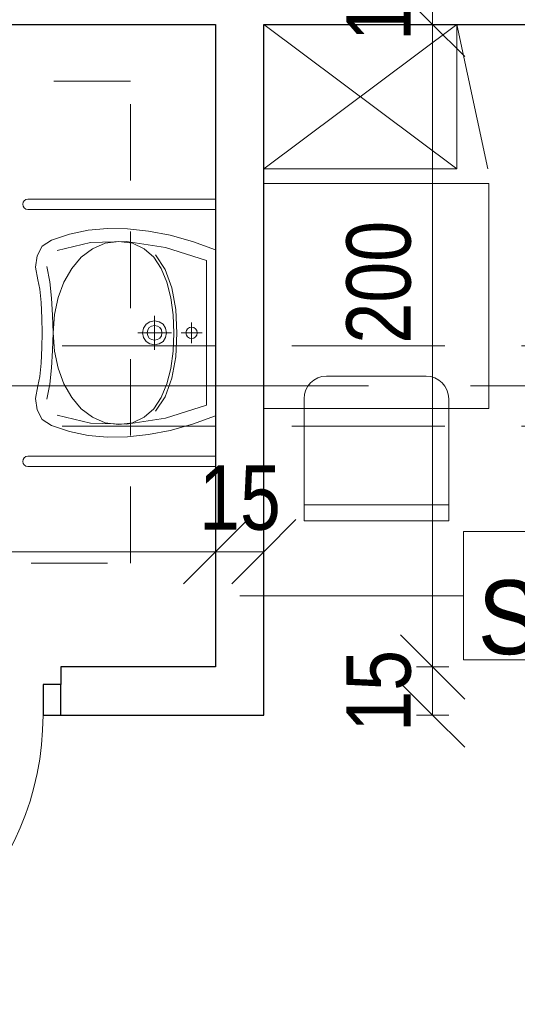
# Model space of a CAD drawing. Header units: centimetres. Extents: x -1631 to 1829, y -257 to 3158.
# Tile 72 of 129: x 789 to 944, y 696 to 1002. Entities that reach past the tile are written whole.
import ezdxf

# ---------------------------------------------------------------- set-up
doc = ezdxf.new("R2010")
doc.units = ezdxf.units.CM
for name, pattern in [('Oś', [222.25, 127, -31.75, 31.75, -31.75]), ('Ponad', [39.688, 23.813, -15.875]), ('Ukryte', [71.438, 47.625, -23.813])]:
    doc.linetypes.add(name, pattern=pattern)
for name, color, linetype, lineweight in [('A-ANNO-DIMS', 211, 'Continuous', 13), ('A-ANNO-DIMS-100', 211, 'Continuous', 13), ('A-DETL-GENF', 92, 'Continuous', 9), ('A-DETL-HDLN', 90, 'Ukryte', 9), ('A-DETL-MEDM', 33, 'Continuous', 13), ('A-DOOR', 31, 'Continuous', 13), ('A-FLOR-OVHD', 1, 'Ponad', 9), ('A-WALL', 113, 'Continuous', 13), ('A-WALL-IDEN', 211, 'Continuous', 13), ('I-FURN', 30, 'Continuous', 9), ('P-SANR-FIXT', 6, 'Continuous', 9), ('S-GRID', 1, 'Continuous', 13)]:
    doc.layers.add(name, color=color, linetype=linetype, lineweight=lineweight)
doc.styles.add('Arial Narrow_5', font='ARIALN.TTF', dxfattribs={"height": 20})
doc.styles.add('Arial_12', font='arial.ttf', dxfattribs={"width": 0.9, "height": 23})
doc.dimstyles.new('Diagonal_1_100__0__wewnętrzne', dxfattribs={"dimscale": 30.48, "dimtxt": 20.468619, "dimasz": 0.656168, "dimexe": 0.164042, "dimexo": 0.0625, "dimgap": 0.032808, "dimtad": 1, "dimdec": 0, "dimdsep": 46, "dimtxsty": 'Arial Narrow_5', "dimblk1": 'OBLIQUE', "dimblk2": 'OBLIQUE', "dimsah": 1, "dimcen": 0.09, "dimazin": 0, "dimtfac": 1, "dimtdec": 4, "dimtix": 1, "dimtmove": 0, "dimatfit": 3, "dimfxl": 0.164042, "dimfxlon": 1, "dimtvp": 1, "dimtolj": 1, "dimtzin": 0, "dimarcsym": 2})
doc.dimstyles.new('Diagonal_1_100__0__wewnętrzne_2', dxfattribs={"dimscale": 30.48, "dimtxt": 20.468619, "dimasz": 0.656168, "dimexe": 0.164042, "dimexo": 0.0625, "dimgap": 0.032808, "dimtad": 1, "dimdec": 0, "dimdsep": 46, "dimtxsty": 'Arial Narrow_5', "dimblk1": 'OBLIQUE', "dimblk2": 'OBLIQUE', "dimsah": 1, "dimcen": 0.09, "dimazin": 0, "dimtfac": 1, "dimtdec": 4, "dimtix": 1, "dimtmove": 2, "dimatfit": 3, "dimfxl": 0.164042, "dimfxlon": 1, "dimtvp": 1, "dimtolj": 1, "dimtzin": 0, "dimarcsym": 2})

# ---------------------------------------------------------------- blocks, each defined once
blk = doc.blocks.new('Blat - Blat-V2-6_piętro IV __13_80 m_ - stan projektowany')
at = {"layer": 'I-FURN'}
for p, q in [((0, 0), (70, 0)), ((70, 0), (70, -70)), ((70, -70), (0, -70))]:
    blk.add_line(p, q, dxfattribs=at)
blk = doc.blocks.new('DRZWI 1S - automatyczna etykieta - Drzwi 90 _łazienkowe_-2364279-6_piętro IV __13_80 m_ - stan projektowany')
at = {"layer": 'A-DETL-GENF'}
for p, q in [((-50.5, 7.5), (-50.5, -2)), ((-45, 7.5), (-50.5, 7.5)), ((-45, -2), (-45, 7.5)), ((50.5, 7.5), (45, 7.5)), ((45, 7.5), (45, -2)), ((50.5, -2), (50.5, 7.5)), ((-50.5, -2), (-45, -2)), ((45, -2), (50.5, -2))]:
    blk.add_line(p, q, dxfattribs=at)
at = {"layer": 'A-DETL-MEDM', "lineweight": 25}
for p, q in [((-45, 7.5), (-50.5, 7.5)), ((-50.5, 7.5), (-50.5, -2)), ((-45, -2), (-45, 7.5)), ((45, -2), (45, 7.5)), ((45, 7.5), (50.5, 7.5)), ((50.5, 7.5), (50.5, -2)), ((-50.5, -2), (-45, -2)), ((50.5, -2), (45, -2))]:
    blk.add_line(p, q, dxfattribs=at)
at = {"layer": 'A-DOOR'}
blk.add_line((45, 7.5), (45, 97.5), dxfattribs=at)
blk.add_arc((45, 7.5), 90, 90, 180, dxfattribs=at)
blk = doc.blocks.new('umywalka dla N_65x56 koło - Type 1-2359174-6_piętro IV __13_80 m_ - stan projektowany')
at = {"layer": 'P-SANR-FIXT'}
for p, q in [((-29.1, 65.9), (-29.1, 7.5)), ((-25.9, 65.9), (-25.9, 7.5)), ((50.9, 65.9), (50.9, 7.5)), ((54.1, 7.5), (54.1, 65.9)), ((-14.43, 61.47), (-16.38, 58.62)), ((-11.49, 63.08), (-14.43, 61.47)), ((-7.9, 63.51), (-11.49, 63.08)), ((-3.96, 62.78), (-7.9, 63.51)), ((-1.14, 62.22), (-3.96, 62.78)), ((3.08, 61.79), (-1.14, 62.22)), ((7.9, 61.54), (3.08, 61.79)), ((12.5, 61.51), (7.9, 61.54)), ((17.1, 61.54), (12.5, 61.51)), ((21.92, 61.79), (17.1, 61.54)), ((26.14, 62.22), (21.92, 61.79)), ((28.96, 62.78), (26.14, 62.22)), ((32.9, 63.51), (28.96, 62.78)), ((36.49, 63.08), (32.9, 63.51)), ((39.43, 61.47), (36.49, 63.08)), ((41.38, 58.62), (39.43, 61.47)), ((-16.38, 58.62), (-18.22, 53.01)), ((-8.14, 60.01), (-3.44, 59.13)), ((-3.44, 59.13), (1.64, 58.58)), ((1.64, 58.58), (6.99, 58.24)), ((6.99, 58.24), (12.48, 58.02)), ((12.48, 58.02), (17.98, 58.24)), ((17.98, 58.24), (23.33, 58.58)), ((23.33, 58.58), (28.41, 59.13)), ((28.41, 59.13), (33.11, 60.01)), ((43.22, 53.01), (41.38, 58.62)), ((-13.17, 56.78), (-15.64, 46.48)), ((1.52, 56.54), (-3.33, 54.72)), ((6.84, 57.67), (1.52, 56.54)), ((12.52, 58.06), (6.84, 57.67)), ((18.18, 57.67), (12.52, 58.06)), ((23.49, 56.54), (18.18, 57.67)), ((28.31, 54.72), (23.49, 56.54)), ((40.64, 46.48), (38.17, 56.78)), ((-18.22, 53.01), (-19.42, 47.19)), ((-7.59, 52.29), (-11.11, 49.31)), ((-3.33, 54.72), (-7.59, 52.29)), ((32.54, 52.29), (28.31, 54.72)), ((36.03, 49.31), (32.54, 52.29)), ((44.42, 47.19), (43.22, 53.01)), ((-11.11, 49.31), (-13.79, 45.83)), ((38.68, 45.83), (36.03, 49.31)), ((-19.42, 47.19), (-19.97, 41.14)), ((-15.64, 46.48), (-15.95, 35.24)), ((40.95, 35.24), (40.64, 46.48)), ((44.97, 41.14), (44.42, 47.19)), ((-13.79, 45.83), (-15.49, 41.92)), ((40.36, 41.92), (38.68, 45.83)), ((-19.97, 41.14), (-19.89, 34.88)), ((-15.49, 41.92), (-16.08, 37.64)), ((40.95, 37.64), (40.36, 41.92)), ((44.89, 34.88), (44.97, 41.14)), ((-16.08, 37.64), (-15.49, 33.33)), ((40.36, 33.33), (40.95, 37.64)), ((-19.89, 34.88), (-19.18, 28.39)), ((-15.95, 35.24), (-14.09, 23.15)), ((39.09, 23.15), (40.95, 35.24)), ((44.18, 28.39), (44.89, 34.88)), ((-15.49, 33.33), (-13.8, 29.72)), ((12.5, 31.76), (12.5, 21.26)), ((38.67, 29.72), (40.36, 33.33)), ((-19.18, 28.39), (-17.85, 21.67)), ((-13.8, 29.72), (-11.14, 26.76)), ((8.75, 26.51), (9.04, 27.97)), ((9.04, 27.97), (9.85, 29.16)), ((9.85, 29.16), (11.04, 29.97)), ((10.38, 27.41), (10.87, 28.14)), ((10.87, 28.14), (11.61, 28.63)), ((11.04, 29.97), (12.5, 30.26)), ((11.61, 28.63), (12.5, 28.81)), ((12.5, 30.26), (13.96, 29.97)), ((12.5, 28.81), (13.39, 28.63)), ((13.39, 28.63), (14.13, 28.14)), ((13.96, 29.97), (15.15, 29.16)), ((14.13, 28.14), (14.62, 27.41)), ((15.15, 29.16), (15.96, 27.97)), ((15.96, 27.97), (16.25, 26.51)), ((36.01, 26.76), (38.67, 29.72)), ((42.85, 21.67), (44.18, 28.39)), ((-7.38, 23.21), (-11.89, 26.24)), ((-11.14, 26.76), (-7.63, 24.42)), ((7.16, 26.51), (17.84, 26.51)), ((9.04, 25.06), (8.75, 26.51)), ((9.85, 23.86), (9.04, 25.06)), ((10.2, 26.51), (10.38, 27.41)), ((10.38, 25.62), (10.2, 26.51)), ((10.87, 24.89), (10.38, 25.62)), ((11.61, 24.39), (10.87, 24.89)), ((14.13, 24.89), (13.39, 24.39)), ((14.62, 25.62), (14.13, 24.89)), ((14.62, 27.41), (14.8, 26.51)), ((14.8, 26.51), (14.62, 25.62)), ((15.96, 25.06), (15.15, 23.86)), ((16.25, 26.51), (15.96, 25.06)), ((36.76, 26.24), (32.25, 23.21)), ((32.5, 24.42), (36.01, 26.76)), ((-17.85, 21.67), (-15.89, 14.7)), ((-14.09, 23.15), (-10.01, 10.3)), ((-7.63, 24.42), (-3.39, 22.67)), ((-1.64, 21.13), (-7.38, 23.21)), ((-3.39, 22.67), (1.45, 21.46)), ((1.45, 21.46), (6.76, 20.76)), ((11.04, 23.06), (9.85, 23.86)), ((12.5, 22.76), (11.04, 23.06)), ((12.5, 24.21), (11.61, 24.39)), ((13.39, 24.39), (12.5, 24.21)), ((13.96, 23.06), (12.5, 22.76)), ((15.15, 23.86), (13.96, 23.06)), ((18.1, 20.76), (23.42, 21.46)), ((23.42, 21.46), (28.26, 22.67)), ((32.25, 23.21), (26.51, 21.13)), ((28.26, 22.67), (32.5, 24.42)), ((35.01, 10.3), (39.09, 23.15)), ((40.89, 14.7), (42.85, 21.67)), ((5.06, 19.92), (-1.64, 21.13)), ((12.43, 19.54), (5.06, 19.92)), ((6.76, 20.76), (12.43, 20.54)), ((12.43, 20.54), (18.1, 20.76)), ((19.81, 19.92), (12.43, 19.54)), ((26.51, 21.13), (19.81, 19.92)), ((10.75, 14.98), (10.89, 15.66)), ((10.89, 15.66), (11.26, 16.21)), ((11.26, 16.21), (11.82, 16.59)), ((11.82, 16.59), (12.5, 16.73)), ((12.5, 18.23), (12.5, 11.72)), ((12.5, 16.73), (13.18, 16.59)), ((13.18, 16.59), (13.74, 16.21)), ((13.74, 16.21), (14.11, 15.66)), ((14.11, 15.66), (14.25, 14.98)), ((-15.89, 14.7), (-13.31, 7.5)), ((15.75, 14.98), (9.25, 14.98)), ((10.89, 14.3), (10.75, 14.98)), ((11.26, 13.74), (10.89, 14.3)), ((11.82, 13.36), (11.26, 13.74)), ((12.5, 13.22), (11.82, 13.36)), ((13.18, 13.36), (12.5, 13.22)), ((13.74, 13.74), (13.18, 13.36)), ((14.11, 14.3), (13.74, 13.74)), ((14.25, 14.98), (14.11, 14.3)), ((38.31, 7.5), (40.89, 14.7)), ((-10.01, 10.3), (12.5, 10.3)), ((12.5, 10.3), (35.01, 10.3))]:
    blk.add_line(p, q, dxfattribs=at)
for centre in [(-27.5, 65.9), (52.5, 65.9)]:
    blk.add_arc(centre, 1.6, 360, 180, dxfattribs=at)
blk = doc.blocks.new('krzesło - krzesło-1270919-6_piętro IV __13_80 m_ - stan projektowany')
at = {"layer": 'I-FURN'}
for p, q in [((-15.5, 22.5), (15.5, 22.5)), ((-22.5, -22.5), (-22.5, 15.5)), ((22.5, 15.5), (22.5, -22.5)), ((22.5, -17.5), (-22.5, -17.5)), ((22.5, -22.5), (-22.5, -22.5))]:
    blk.add_line(p, q, dxfattribs=at)
for centre, start, end in [((-15.5, 15.5), 90, 180), ((15.5, 15.5), 360, 90)]:
    blk.add_arc(centre, 7, start, end, dxfattribs=at)
blk = doc.blocks.new('szafka szatniowa - szafki bez siedziska-1349188-6_piętro IV __13_80 m_ - stan projektowany')
at = {"layer": 'I-FURN'}
for p, q in [((-22.5, 60), (22.5, 69.71)), ((22.5, 0), (-22.5, 60)), ((22.5, 60), (-22.5, 0)), ((-22.5, 60), (22.5, 60)), ((22.5, 60), (22.5, 0))]:
    blk.add_line(p, q, dxfattribs=at)
blk = doc.blocks.new('DIMBLOCK59-6_piętro IV __13_80 m_ - stan projektowany')
at = {"layer": 'A-ANNO-DIMS-100', "transparency": 16777216}
for p, q in [((850.38, 836.69), (860.38, 846.69)), ((865.38, 836.69), (875.38, 846.69)), ((850.38, 831.69), (850.38, 841.69)), ((865.38, 831.69), (865.38, 841.69)), ((850.38, 836.69), (840.38, 826.69)), ((865.38, 836.69), (850.38, 836.69)), ((850.38, 836.69), (850.38, 831.69)), ((865.38, 836.69), (855.38, 826.69)), ((865.38, 836.69), (865.38, 831.69))]:
    blk.add_line(p, q, dxfattribs=at)
at = {"layer": 'A-ANNO-DIMS-100', "color": 0, "transparency": 16777216, "insert": (845.21, 863.54), "char_height": 20, "width": 30.4105, "attachment_point": 1, "line_spacing_factor": 0.974696, "style": 'Arial Narrow_5'}
blk.add_mtext('15', dxfattribs=at)
blk = doc.blocks.new('_Oblique')
at = {"color": 0, "linetype": 'ByBlock', "lineweight": -2}
blk.add_line((-0.5, -0.5), (0.5, 0.5), dxfattribs=at)
blk = doc.blocks.new('DIMBLOCK60-6_piętro IV __13_80 m_ - stan projektowany')
at = {"layer": 'A-ANNO-DIMS-100', "transparency": 16777216}
for p, q in [((542.38, 836.69), (552.38, 846.69)), ((850.38, 836.69), (860.38, 846.69)), ((542.38, 831.69), (542.38, 841.69)), ((850.38, 831.69), (850.38, 841.69)), ((542.38, 836.69), (532.38, 826.69)), ((850.38, 836.69), (542.38, 836.69)), ((542.38, 836.69), (542.38, 831.69)), ((850.38, 836.69), (840.38, 826.69)), ((850.38, 836.69), (850.38, 831.69))]:
    blk.add_line(p, q, dxfattribs=at)
at = {"layer": 'A-ANNO-DIMS-100', "color": 0, "transparency": 16777216, "insert": (677.37, 863.54), "char_height": 20, "width": 45.6158, "attachment_point": 1, "line_spacing_factor": 0.974696, "style": 'Arial Narrow_5'}
blk.add_mtext('308', dxfattribs=at)
blk = doc.blocks.new('DIMBLOCK61-6_piętro IV __13_80 m_ - stan projektowany')
at = {"layer": 'A-ANNO-DIMS-100', "transparency": 16777216}
for p, q in [((917.9, 800.83), (907.9, 810.83)), ((912.9, 800.83), (922.9, 800.83)), ((917.9, 800.83), (912.9, 800.83)), ((917.9, 785.83), (917.9, 800.83)), ((917.9, 800.83), (927.9, 790.83)), ((917.9, 785.83), (907.9, 795.83)), ((912.9, 785.83), (922.9, 785.83)), ((917.9, 785.83), (912.9, 785.83)), ((917.9, 785.83), (927.9, 775.83))]:
    blk.add_line(p, q, dxfattribs=at)
at = {"layer": 'A-ANNO-DIMS-100', "color": 0, "transparency": 16777216, "insert": (891.05, 780.65), "char_height": 20, "width": 30.4105, "attachment_point": 1, "rotation": 90, "line_spacing_factor": 0.974696, "style": 'Arial Narrow_5'}
blk.add_mtext('15', dxfattribs=at)
blk = doc.blocks.new('DIMBLOCK62-6_piętro IV __13_80 m_ - stan projektowany')
at = {"layer": 'A-ANNO-DIMS-100', "transparency": 16777216}
for p, q in [((917.9, 1000.83), (907.9, 1010.83)), ((912.9, 1000.83), (922.9, 1000.83)), ((917.9, 1000.83), (912.9, 1000.83)), ((917.9, 800.83), (917.9, 1000.83)), ((917.9, 1000.83), (927.9, 990.83)), ((917.9, 800.83), (907.9, 810.83)), ((912.9, 800.83), (922.9, 800.83)), ((917.9, 800.83), (912.9, 800.83)), ((917.9, 800.83), (927.9, 790.83))]:
    blk.add_line(p, q, dxfattribs=at)
at = {"layer": 'A-ANNO-DIMS-100', "color": 0, "transparency": 16777216, "insert": (891.05, 901.47), "char_height": 20, "width": 45.6158, "attachment_point": 1, "rotation": 90, "line_spacing_factor": 0.974696, "style": 'Arial Narrow_5'}
blk.add_mtext('200', dxfattribs=at)
blk = doc.blocks.new('DIMBLOCK63-6_piętro IV __13_80 m_ - stan projektowany')
at = {"layer": 'A-ANNO-DIMS-100', "transparency": 16777216}
for p, q in [((917.9, 1015.83), (907.9, 1025.83)), ((912.9, 1015.83), (922.9, 1015.83)), ((917.9, 1015.83), (912.9, 1015.83)), ((917.9, 1000.83), (917.9, 1015.83)), ((917.9, 1015.83), (927.9, 1005.83)), ((917.9, 1000.83), (907.9, 1010.83)), ((912.9, 1000.83), (922.9, 1000.83)), ((917.9, 1000.83), (912.9, 1000.83)), ((917.9, 1000.83), (927.9, 990.83))]:
    blk.add_line(p, q, dxfattribs=at)
at = {"layer": 'A-ANNO-DIMS-100', "color": 0, "transparency": 16777216, "insert": (891.05, 995.65), "char_height": 20, "width": 30.4105, "attachment_point": 1, "rotation": 90, "line_spacing_factor": 0.974696, "style": 'Arial Narrow_5'}
blk.add_mtext('15', dxfattribs=at)
blk = doc.blocks.new('ET sciana_AT7 - 10mm-2270614-6_piętro IV __13_80 m_ - stan projektowany')
at = {"layer": 'A-WALL-IDEN'}
for p, q in [((-0.4, 0.196875), (0.4, 0.196875)), ((-0.4, -0.203125), (-0.4, 0.196875)), ((0.4, 0.196875), (0.4, -0.203125)), ((-0.4, -0.203125), (0.4, -0.203125))]:
    blk.add_line(p, q, dxfattribs=at)

msp = doc.modelspace()

# ---------------------------------------------------------------- linework, layer by layer
at = {"layer": 'A-DETL-HDLN'}
for p, q in [((-1197.62, 900.83), (1172.38, 900.83)), ((-1197.62, 875.83), (1172.38, 875.83))]:
    msp.add_line(p, q, dxfattribs=at)
at = {"layer": 'A-FLOR-OVHD'}
for p, q in [((823.87, 983.15), (673.87, 983.15)), ((823.87, 833.15), (823.87, 983.15)), ((673.87, 833.15), (823.87, 833.15))]:
    msp.add_line(p, q, dxfattribs=at)
at = {"layer": 'A-WALL', "color": 7, "lineweight": 25}
for p, q in [((602.38, 1000.83), (850.38, 1000.83)), ((850.38, 1000.83), (850.38, 800.83)), ((865.38, 785.83), (865.38, 1000.83)), ((865.38, 1000.83), (1203.38, 1000.83)), ((850.38, 800.83), (802.18, 800.83)), ((802.18, 800.83), (802.18, 795.33)), ((802.18, 785.83), (865.38, 785.83))]:
    msp.add_line(p, q, dxfattribs=at)
at = {"layer": 'A-WALL-IDEN'}
msp.add_line((857.88, 823), (927.51, 823), dxfattribs=at)
at = {"layer": 'S-GRID', "linetype": 'Oś'}
msp.add_line((1342.46, 888.33), (-1368.76, 888.33), dxfattribs=at)

# ---------------------------------------------------------------- block references
at = {"layer": 'A-DOOR', "rotation": 180}
msp.add_blockref('DRZWI 1S - automatyczna etykieta - Drzwi 90 _łazienkowe_-2364279-6_piętro IV __13_80 m_ - stan projektowany', (751.68, 793.33), dxfattribs=at)
at = {"layer": 'A-WALL-IDEN', "xscale": 99.99999999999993, "yscale": 99.99999999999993, "zscale": 99.99999999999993}
msp.add_blockref('ET sciana_AT7 - 10mm-2270614-6_piętro IV __13_80 m_ - stan projektowany', (967.51, 823.31), dxfattribs=at)
at = {"layer": 'I-FURN', "rotation": 270.0000000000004}
msp.add_blockref('szafka szatniowa - szafki bez siedziska-1349188-6_piętro IV __13_80 m_ - stan projektowany', (865.38, 978.33), dxfattribs=at)
at = {"layer": 'I-FURN'}
for name, p in [('Blat - Blat-V2-6_piętro IV __13_80 m_ - stan projektowany', (865.38, 951.33)), ('krzesło - krzesło-1270919-6_piętro IV __13_80 m_ - stan projektowany', (900.38, 868.83))]:
    msp.add_blockref(name, p, dxfattribs=at)
at = {"layer": 'P-SANR-FIXT', "rotation": 90}
msp.add_blockref('umywalka dla N_65x56 koło - Type 1-2359174-6_piętro IV __13_80 m_ - stan projektowany', (857.88, 892.33), dxfattribs=at)

# ---------------------------------------------------------------- texts
at = {"layer": 'A-WALL-IDEN', "insert": (965.7, 816.15), "char_height": 23, "width": 67.32, "attachment_point": 5, "line_spacing_factor": 0.936439, "style": 'Arial_12'}
msp.add_mtext('\\pxqc,t4.96957,9.93913,14.9087,19.87826,24.84783,29.81739,34.78696,39.75652,44.72609,49.69565,54.66522,59.63478,64.60435,69.57391,74.54348,79.51304,84.48261,89.45217,94.42174,99.3913,104.36087,109.33043,114.3,119.26957,124.23913,129.2087,134.17826,139.14783,144.11739,149.08696,154.05652,159.02609;{S/1.1}', dxfattribs=at)

# ---------------------------------------------------------------- dimensions: what is measured, and where the dimension line sits
at = {"layer": 'A-ANNO-DIMS'}
for base, p1, p2, picture, middle in [((917.9, 1015.83), (912.9, 1000.83), (912.9, 1015.83), 'DIMBLOCK63-6_piętro IV __13_80 m_ - stan projektowany', (906.68, 1008.33)), ((917.9, 800.83), (912.9, 785.83), (912.9, 800.83), 'DIMBLOCK61-6_piętro IV __13_80 m_ - stan projektowany', (906.68, 793.33))]:
    dim = msp.add_linear_dim(base=base, p1=p1, p2=p2, angle=90, dimstyle='Diagonal_1_100__0__wewnętrzne', override={"dimpost": '<>', "dimfxl": 15}, dxfattribs=at)
    dim.commit()
    dim.dimension.update_dxf_attribs({"geometry": picture, "text_midpoint": middle})
dim = msp.add_linear_dim(base=(917.9, 1000.83), p1=(912.9, 800.83), p2=(912.9, 1000.83), angle=90, dimstyle='Diagonal_1_100__0__wewnętrzne_2', override={"dimpost": '<>', "dimfxl": 200}, dxfattribs=at)
dim.commit()
dim.dimension.update_dxf_attribs({"geometry": 'DIMBLOCK62-6_piętro IV __13_80 m_ - stan projektowany', "text_midpoint": (904.38, 924.28), "dimtype": 160, "text_rotation": 90})
for base, p1, p2, override, picture, middle in [((542.38, 836.69), (850.38, 831.69), (542.38, 831.69), {"dimpost": '<>', "dimfxl": 308}, 'DIMBLOCK60-6_piętro IV __13_80 m_ - stan projektowany', (696.38, 847.9)), ((850.38, 836.69), (865.38, 831.69), (850.38, 831.69), {"dimpost": '<>', "dimfxl": 15}, 'DIMBLOCK59-6_piętro IV __13_80 m_ - stan projektowany', (857.88, 847.9))]:
    dim = msp.add_linear_dim(base=base, p1=p1, p2=p2, dimstyle='Diagonal_1_100__0__wewnętrzne', override=override, dxfattribs=at)
    dim.commit()
    dim.dimension.update_dxf_attribs({"geometry": picture, "text_midpoint": middle})

doc.saveas('drawing.dxf')
